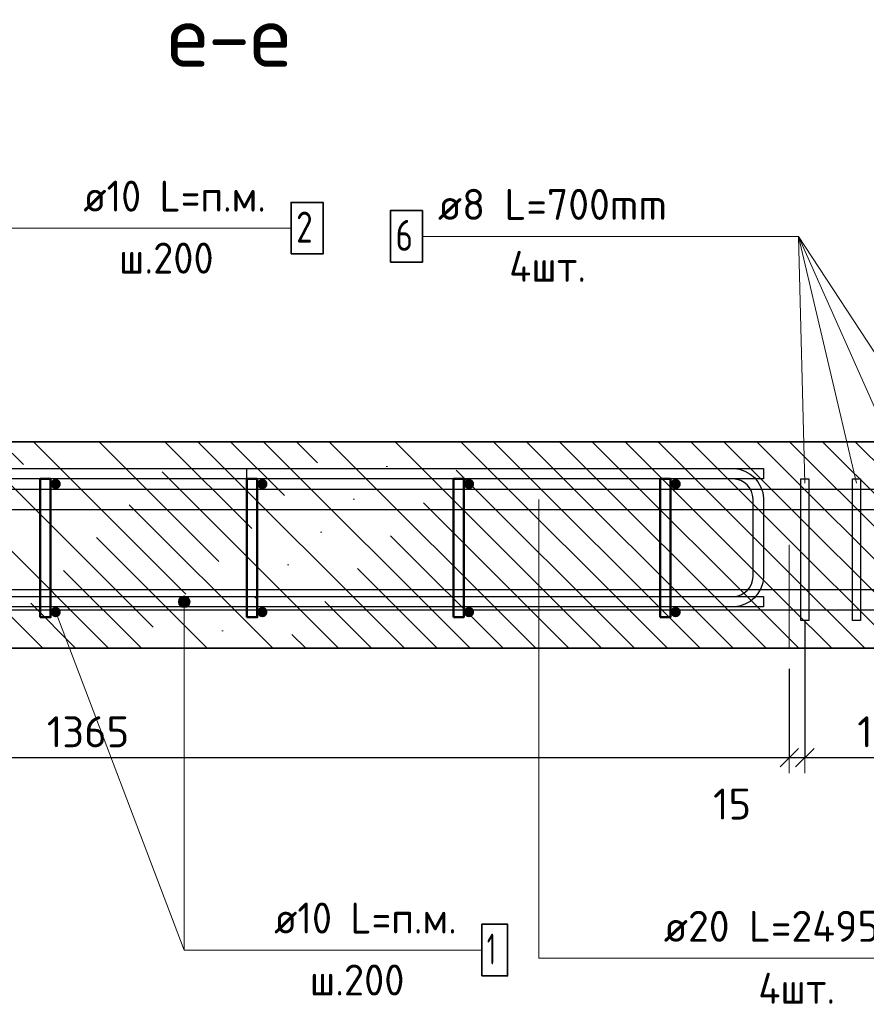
# Model space of a CAD drawing. Header units: metres. Extents: x -38 to 97, y -15 to 21.
# Tile 228 of 230: x 91.098 to 91.918, y -4.597 to -3.644. Entities that reach past the tile are written whole.
import ezdxf

# ---------------------------------------------------------------- set-up
doc = ezdxf.new("R2010")
doc.units = ezdxf.units.M
doc.header["$PDMODE"] = 65
doc.linetypes.add('______2', pattern=[0.0405, 0.03, -0.0105])
for name, color, linetype, lineweight in [('XR$4$Арм. стержнями верхней зоны', 180, 'Continuous', 35), ('XR$4$Арм. стержнями нижней зоны', 180, 'Continuous', 35), ('XR$4$Арм.стержн. Арматура края', 96, 'Continuous', 35), ('XR$4$Арм.стержн. Хомут', 240, 'Continuous', 35), ('XR$4$ВК__отв в полу 1-2 эт', 220, 'Continuous', 25), ('XR$4$Перекрытие (1)', 7, 'Continuous', 35), ('XR$4$Размерная линия (1)', 7, 'Continuous', 13), ('XR$6$Арм. стержнями верхней зоны', 180, 'Continuous', 35), ('XR$6$Арм. стержнями нижней зоны', 180, 'Continuous', 35), ('XR$6$Арм.стержн. Арматура края', 96, 'Continuous', 35), ('XR$6$Арм.стержн. Хомут', 240, 'Continuous', 35), ('XR$6$ВК__отв в полу 1-2 эт', 220, 'Continuous', 25), ('XR$6$Перекрытие (1)', 7, 'Continuous', 35), ('XR$6$Размерная линия (1)', 7, 'Continuous', 13)]:
    doc.layers.add(name, color=color, linetype=linetype, lineweight=lineweight)
doc.layers.add('XR$4$Арм.стержн.Доп. Арм верхн.зоны Х', color=7, linetype='Continuous', lineweight=35, true_color=0x8c8cff)
doc.layers.add('XR$6$Арм.стержн.Доп. Арм верхн.зоны Х', color=7, linetype='Continuous', lineweight=35, true_color=0x8c8cff)
doc.styles.add('ISOCPEUR', font='txt')
doc.dimstyles.new('DIMSTYLE_24', dxfattribs={"dimtxt": 0.03, "dimasz": 0.03, "dimexe": 0, "dimexo": 0, "dimgap": 0.015, "dimtad": 2, "dimdec": 0, "dimlfac": 1000, "dimrnd": 5, "dimzin": 12, "dimdsep": 46, "dimtxsty": 'ISOCPEUR', "dimblk1": 'ALL_ML_STRICH', "dimblk2": 'ALL_ML_STRICH', "dimsah": 1, "dimcen": 0, "dimclrd": 7, "dimclre": 256, "dimclrt": 7, "dimadec": 0, "dimazin": 0, "dimtfac": 1, "dimtdec": 0, "dimtix": 1, "dimtmove": 2, "dimatfit": 3, "dimfxl": 0, "dimtzin": 0, "dimlwd": 0, "dimlwe": -3, "dimarcsym": 0})
doc.dimstyles.new('DIMSTYLE_32', dxfattribs={"dimtxt": 0.03, "dimasz": 0.03, "dimexe": 0, "dimexo": 0, "dimgap": 0.015, "dimtad": 0, "dimdec": 0, "dimlfac": 1000, "dimrnd": 5, "dimzin": 12, "dimdsep": 46, "dimtxsty": 'ISOCPEUR', "dimblk1": 'ALL_ML_STRICH', "dimblk2": 'ALL_ML_STRICH', "dimsah": 1, "dimcen": 0, "dimclrd": 7, "dimclre": 256, "dimclrt": 7, "dimadec": 0, "dimazin": 0, "dimtfac": 1, "dimtdec": 0, "dimtix": 1, "dimtmove": 2, "dimatfit": 3, "dimfxl": 0, "dimtvp": 1.2, "dimtzin": 0, "dimlwd": 0, "dimlwe": -3, "dimarcsym": 0})
pattern_1 = [(135, (0, 0), (-0.031819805, -0.031819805), [0.4, -0.05, 0, -0.05]), (135, (-0.01591, -0.01591), (-0.031819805, -0.031819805), [0.8, -0.1, 0.1, -0.1])]

# ---------------------------------------------------------------- blocks, each defined once
blk = doc.blocks.new('ALL_ML_STRICH')
at = {"color": 0, "linetype": 'ByBlock', "lineweight": -2}
for p, q in [((0, -0.5), (0, 0.5)), ((-1, 0), (0.5, 0)), ((-0.3, -0.3), (0.3, 0.3))]:
    blk.add_line(p, q, dxfattribs=at)
blk = doc.blocks.new('*D448')
at = {"layer": 'DEFPOINTS', "color": 7, "linetype": 'Continuous', "lineweight": 13, "transparency": 33554687}
for p in [(90.47673, -4.2125), (91.84317, -4.2525), (90.47673, -4.35845)]:
    blk.add_point(p, dxfattribs=at)
at = {"layer": 'XR$4$Размерная линия (1)', "color": 9, "linetype": 'Continuous', "lineweight": -2, "true_color": 0xc7c7c7, "transparency": 33554687}
for p, q in [((90.47673, -4.2325), (90.47673, -4.35845)), ((91.84317, -4.2725), (91.84317, -4.35845))]:
    blk.add_line(p, q, dxfattribs=at)
at = {"layer": 'XR$4$Размерная линия (1)', "color": 7, "linetype": 'Continuous', "lineweight": -2, "transparency": 33554687}
blk.add_line((90.47673, -4.35845), (91.84317, -4.35845), dxfattribs=at)
at = {"layer": 'XR$4$Размерная линия (1)', "color": 7, "linetype": 'Continuous', "lineweight": 13, "transparency": 33554687, "xscale": 0.03, "yscale": 0.03, "zscale": 0.03, "rotation": 180}
blk.add_blockref('ALL_ML_STRICH', (90.47673, -4.35845), dxfattribs=at)
at = {"layer": 'XR$4$Размерная линия (1)', "color": 7, "linetype": 'Continuous', "lineweight": 13, "transparency": 33554687, "xscale": 0.03, "yscale": 0.03, "zscale": 0.03}
blk.add_blockref('ALL_ML_STRICH', (91.84317, -4.35845), dxfattribs=at)
at = {"layer": 'XR$4$Размерная линия (1)', "color": 7, "linetype": 'Continuous', "lineweight": 13, "transparency": 33554687, "insert": (91.16445, -4.33345), "char_height": 0.03, "width": 0.12, "attachment_point": 5, "style": 'ISOCPEUR'}
blk.add_mtext('\\A1;{1365}', dxfattribs=at)
blk = doc.blocks.new('*D449')
at = {"layer": 'DEFPOINTS', "color": 7, "linetype": 'Continuous', "lineweight": 13, "transparency": 33554687}
for p in [(91.85816, -4.2055), (91.84317, -4.2525), (91.84317, -4.35845)]:
    blk.add_point(p, dxfattribs=at)
at = {"layer": 'XR$4$Размерная линия (1)', "color": 9, "linetype": 'Continuous', "lineweight": -2, "true_color": 0xc7c7c7, "transparency": 33554687}
for p, q in [((91.85816, -4.2255), (91.85816, -4.35845)), ((91.84317, -4.2725), (91.84317, -4.35845))]:
    blk.add_line(p, q, dxfattribs=at)
at = {"layer": 'XR$4$Размерная линия (1)', "color": 7, "linetype": 'Continuous', "lineweight": -2, "transparency": 33554687}
blk.add_line((91.84317, -4.35845), (91.85816, -4.35845), dxfattribs=at)
at = {"layer": 'XR$4$Размерная линия (1)', "color": 7, "linetype": 'Continuous', "lineweight": 13, "transparency": 33554687, "xscale": 0.03, "yscale": 0.03, "zscale": 0.03}
blk.add_blockref('ALL_ML_STRICH', (91.85816, -4.35845), dxfattribs=at)
at = {"layer": 'XR$4$Размерная линия (1)', "color": 7, "linetype": 'Continuous', "lineweight": 13, "transparency": 33554687, "xscale": 0.03, "yscale": 0.03, "zscale": 0.03, "rotation": 180}
blk.add_blockref('ALL_ML_STRICH', (91.84317, -4.35845), dxfattribs=at)
at = {"layer": 'XR$4$Размерная линия (1)', "color": 7, "linetype": 'Continuous', "lineweight": 13, "transparency": 33554687, "insert": (91.78776, -4.40339), "char_height": 0.03, "width": 0.06, "attachment_point": 5, "style": 'ISOCPEUR'}
blk.add_mtext('\\A1;{15}', dxfattribs=at)
blk = doc.blocks.new('*D450')
at = {"layer": 'DEFPOINTS', "color": 7, "linetype": 'Continuous', "lineweight": 13, "transparency": 33554687}
for p in [(91.85816, -4.2055), (92.00816, -4.20938), (91.85816, -4.35845)]:
    blk.add_point(p, dxfattribs=at)
at = {"layer": 'XR$4$Размерная линия (1)', "color": 9, "linetype": 'Continuous', "lineweight": -2, "true_color": 0xc7c7c7, "transparency": 33554687}
for p, q in [((91.85816, -4.2255), (91.85816, -4.35845)), ((92.00816, -4.22938), (92.00816, -4.35845))]:
    blk.add_line(p, q, dxfattribs=at)
at = {"layer": 'XR$4$Размерная линия (1)', "color": 7, "linetype": 'Continuous', "lineweight": -2, "transparency": 33554687}
blk.add_line((91.85816, -4.35845), (92.00816, -4.35845), dxfattribs=at)
at = {"layer": 'XR$4$Размерная линия (1)', "color": 7, "linetype": 'Continuous', "lineweight": 13, "transparency": 33554687, "xscale": 0.03, "yscale": 0.03, "zscale": 0.03, "rotation": 180}
blk.add_blockref('ALL_ML_STRICH', (91.85816, -4.35845), dxfattribs=at)
at = {"layer": 'XR$4$Размерная линия (1)', "color": 7, "linetype": 'Continuous', "lineweight": 13, "transparency": 33554687, "xscale": 0.03, "yscale": 0.03, "zscale": 0.03}
blk.add_blockref('ALL_ML_STRICH', (92.00816, -4.35845), dxfattribs=at)
at = {"layer": 'XR$4$Размерная линия (1)', "color": 7, "linetype": 'Continuous', "lineweight": 13, "transparency": 33554687, "insert": (91.93766, -4.33345), "char_height": 0.03, "width": 0.09, "attachment_point": 5, "style": 'ISOCPEUR'}
blk.add_mtext('\\A1;{150}', dxfattribs=at)
blk = doc.blocks.new('*D851')
at = {"layer": 'DEFPOINTS', "color": 7, "linetype": 'Continuous', "lineweight": 13, "transparency": 33554687}
for p in [(90.47673, -4.2125), (91.84317, -4.2525), (90.47673, -4.35845)]:
    blk.add_point(p, dxfattribs=at)
at = {"layer": 'XR$6$Размерная линия (1)', "color": 9, "linetype": 'Continuous', "lineweight": -2, "true_color": 0xc7c7c7, "transparency": 33554687}
for p, q in [((90.47673, -4.2325), (90.47673, -4.35845)), ((91.84317, -4.2725), (91.84317, -4.35845))]:
    blk.add_line(p, q, dxfattribs=at)
at = {"layer": 'XR$6$Размерная линия (1)', "color": 7, "linetype": 'Continuous', "lineweight": -2, "transparency": 33554687}
blk.add_line((90.47673, -4.35845), (91.84317, -4.35845), dxfattribs=at)
at = {"layer": 'XR$6$Размерная линия (1)', "color": 7, "linetype": 'Continuous', "lineweight": 13, "transparency": 33554687, "xscale": 0.03, "yscale": 0.03, "zscale": 0.03, "rotation": 180}
blk.add_blockref('ALL_ML_STRICH', (90.47673, -4.35845), dxfattribs=at)
at = {"layer": 'XR$6$Размерная линия (1)', "color": 7, "linetype": 'Continuous', "lineweight": 13, "transparency": 33554687, "xscale": 0.03, "yscale": 0.03, "zscale": 0.03}
blk.add_blockref('ALL_ML_STRICH', (91.84317, -4.35845), dxfattribs=at)
at = {"layer": 'XR$6$Размерная линия (1)', "color": 7, "linetype": 'Continuous', "lineweight": 13, "transparency": 33554687, "insert": (91.16445, -4.33345), "char_height": 0.03, "width": 0.12, "attachment_point": 5, "style": 'ISOCPEUR'}
blk.add_mtext('\\A1;{1365}', dxfattribs=at)
blk = doc.blocks.new('*D852')
at = {"layer": 'DEFPOINTS', "color": 7, "linetype": 'Continuous', "lineweight": 13, "transparency": 33554687}
for p in [(91.85816, -4.2055), (91.84317, -4.2525), (91.84317, -4.35845)]:
    blk.add_point(p, dxfattribs=at)
at = {"layer": 'XR$6$Размерная линия (1)', "color": 9, "linetype": 'Continuous', "lineweight": -2, "true_color": 0xc7c7c7, "transparency": 33554687}
for p, q in [((91.85816, -4.2255), (91.85816, -4.35845)), ((91.84317, -4.2725), (91.84317, -4.35845))]:
    blk.add_line(p, q, dxfattribs=at)
at = {"layer": 'XR$6$Размерная линия (1)', "color": 7, "linetype": 'Continuous', "lineweight": -2, "transparency": 33554687}
blk.add_line((91.84317, -4.35845), (91.85816, -4.35845), dxfattribs=at)
at = {"layer": 'XR$6$Размерная линия (1)', "color": 7, "linetype": 'Continuous', "lineweight": 13, "transparency": 33554687, "xscale": 0.03, "yscale": 0.03, "zscale": 0.03}
blk.add_blockref('ALL_ML_STRICH', (91.85816, -4.35845), dxfattribs=at)
at = {"layer": 'XR$6$Размерная линия (1)', "color": 7, "linetype": 'Continuous', "lineweight": 13, "transparency": 33554687, "xscale": 0.03, "yscale": 0.03, "zscale": 0.03, "rotation": 180}
blk.add_blockref('ALL_ML_STRICH', (91.84317, -4.35845), dxfattribs=at)
at = {"layer": 'XR$6$Размерная линия (1)', "color": 7, "linetype": 'Continuous', "lineweight": 13, "transparency": 33554687, "insert": (91.78776, -4.40339), "char_height": 0.03, "width": 0.06, "attachment_point": 5, "style": 'ISOCPEUR'}
blk.add_mtext('\\A1;{15}', dxfattribs=at)
blk = doc.blocks.new('*D853')
at = {"layer": 'DEFPOINTS', "color": 7, "linetype": 'Continuous', "lineweight": 13, "transparency": 33554687}
for p in [(91.85816, -4.2055), (92.00816, -4.20938), (91.85816, -4.35845)]:
    blk.add_point(p, dxfattribs=at)
at = {"layer": 'XR$6$Размерная линия (1)', "color": 9, "linetype": 'Continuous', "lineweight": -2, "true_color": 0xc7c7c7, "transparency": 33554687}
for p, q in [((91.85816, -4.2255), (91.85816, -4.35845)), ((92.00816, -4.22938), (92.00816, -4.35845))]:
    blk.add_line(p, q, dxfattribs=at)
at = {"layer": 'XR$6$Размерная линия (1)', "color": 7, "linetype": 'Continuous', "lineweight": -2, "transparency": 33554687}
blk.add_line((91.85816, -4.35845), (92.00816, -4.35845), dxfattribs=at)
at = {"layer": 'XR$6$Размерная линия (1)', "color": 7, "linetype": 'Continuous', "lineweight": 13, "transparency": 33554687, "xscale": 0.03, "yscale": 0.03, "zscale": 0.03, "rotation": 180}
blk.add_blockref('ALL_ML_STRICH', (91.85816, -4.35845), dxfattribs=at)
at = {"layer": 'XR$6$Размерная линия (1)', "color": 7, "linetype": 'Continuous', "lineweight": 13, "transparency": 33554687, "xscale": 0.03, "yscale": 0.03, "zscale": 0.03}
blk.add_blockref('ALL_ML_STRICH', (92.00816, -4.35845), dxfattribs=at)
at = {"layer": 'XR$6$Размерная линия (1)', "color": 7, "linetype": 'Continuous', "lineweight": 13, "transparency": 33554687, "insert": (91.93766, -4.33345), "char_height": 0.03, "width": 0.09, "attachment_point": 5, "style": 'ISOCPEUR'}
blk.add_mtext('\\A1;{150}', dxfattribs=at)

msp = doc.modelspace()

# ---------------------------------------------------------------- hatches: boundary and pattern name
at = {"linetype": 'Continuous', "lineweight": 13, "transparency": 33554687}
h = msp.add_hatch(dxfattribs=at)
h.set_pattern_fill('__________540', scale=0.015, style=0, pattern_type=2)
h.set_pattern_definition(pattern_1)
h.paths.add_polyline_path([(91.84317, -4.0525), (90.42317, -4.0525), (90.42317, -4.2525), (91.84317, -4.2525)], flags=0)
h = msp.add_hatch(dxfattribs=at)
h.set_pattern_fill('__________540', scale=0.015, style=0, pattern_type=2)
h.set_pattern_definition(pattern_1)
h.paths.add_polyline_path([(91.84317, -4.0525), (90.42317, -4.0525), (90.42317, -4.2525), (91.84317, -4.2525)], flags=0)
h = msp.add_hatch(dxfattribs=at)
h.set_pattern_fill('__________540', scale=0.015, style=0, pattern_type=2)
h.set_pattern_definition(pattern_1)
h.paths.add_polyline_path([(92.02316, -4.0525), (91.84317, -4.0525), (91.84317, -4.2525), (92.02316, -4.2525)], flags=0)
h = msp.add_hatch(dxfattribs=at)
h.set_pattern_fill('__________540', scale=0.015, style=0, pattern_type=2)
h.set_pattern_definition(pattern_1)
h.paths.add_polyline_path([(92.02316, -4.0525), (91.84317, -4.0525), (91.84317, -4.2525), (92.02316, -4.2525)], flags=0)
at = {"layer": 'XR$4$Арм. стержнями верхней зоны', "linetype": 'Continuous', "lineweight": 50, "transparency": 33554687}
for points in [[(91.13817, -4.0935), (91.13778, -4.09158), (91.1367, -4.08996), (91.13508, -4.08888), (91.13317, -4.0885), (91.13125, -4.08888), (91.12963, -4.08996), (91.12855, -4.09158), (91.12817, -4.0935), (91.12855, -4.09541), (91.12963, -4.09703), (91.13125, -4.09812), (91.13317, -4.0985), (91.13508, -4.09812), (91.1367, -4.09703), (91.13778, -4.09541)], [(91.33817, -4.0935), (91.33778, -4.09158), (91.3367, -4.08996), (91.33508, -4.08888), (91.33317, -4.0885), (91.33125, -4.08888), (91.32963, -4.08996), (91.32855, -4.09158), (91.32817, -4.0935), (91.32855, -4.09541), (91.32963, -4.09703), (91.33125, -4.09812), (91.33317, -4.0985), (91.33508, -4.09812), (91.3367, -4.09703), (91.33778, -4.09541)], [(91.53817, -4.0935), (91.53778, -4.09158), (91.5367, -4.08996), (91.53508, -4.08888), (91.53317, -4.0885), (91.53125, -4.08888), (91.52963, -4.08996), (91.52855, -4.09158), (91.52817, -4.0935), (91.52855, -4.09541), (91.52963, -4.09703), (91.53125, -4.09812), (91.53317, -4.0985), (91.53508, -4.09812), (91.5367, -4.09703), (91.53778, -4.09541)], [(91.73817, -4.0935), (91.73778, -4.09158), (91.7367, -4.08996), (91.73508, -4.08888), (91.73317, -4.0885), (91.73125, -4.08888), (91.72963, -4.08996), (91.72855, -4.09158), (91.72817, -4.0935), (91.72855, -4.09541), (91.72963, -4.09703), (91.73125, -4.09812), (91.73317, -4.0985), (91.73508, -4.09812), (91.7367, -4.09703), (91.73778, -4.09541)]]:
    msp.add_hatch(color=4, dxfattribs=at).paths.add_polyline_path(points)
at = {"layer": 'XR$4$Арм. стержнями нижней зоны', "linetype": 'Continuous', "lineweight": 13, "transparency": 33554687}
for points in [[(91.25196, -4.2075), (91.26321, -4.2075), (91.26242, -4.20468)], [(91.25196, -4.2075), (91.26242, -4.20468), (91.25275, -4.20468)], [(91.25275, -4.20468), (91.26242, -4.20468), (91.2604, -4.20266)], [(91.25275, -4.20468), (91.2604, -4.20266), (91.25477, -4.20266)], [(91.25477, -4.20266), (91.2604, -4.20266), (91.25758, -4.20187)], [(91.25275, -4.21031), (91.26321, -4.2075), (91.25196, -4.2075)], [(91.25275, -4.21031), (91.26242, -4.21031), (91.26321, -4.2075)], [(91.25477, -4.21233), (91.26242, -4.21031), (91.25275, -4.21031)], [(91.25477, -4.21233), (91.2604, -4.21233), (91.26242, -4.21031)], [(91.2604, -4.21233), (91.25477, -4.21233), (91.25758, -4.21312)]]:
    msp.add_hatch(color=7, dxfattribs=at).paths.add_polyline_path(points)
at = {"layer": 'XR$4$Арм. стержнями нижней зоны', "linetype": 'Continuous', "lineweight": 50, "transparency": 33554687}
for points in [[(91.13817, -4.2175), (91.13778, -4.21558), (91.1367, -4.21396), (91.13508, -4.21288), (91.13317, -4.2125), (91.13125, -4.21288), (91.12963, -4.21396), (91.12855, -4.21558), (91.12817, -4.2175), (91.12855, -4.21941), (91.12963, -4.22103), (91.13125, -4.22212), (91.13317, -4.2225), (91.13508, -4.22212), (91.1367, -4.22103), (91.13778, -4.21941)], [(91.33817, -4.2175), (91.33778, -4.21558), (91.3367, -4.21396), (91.33508, -4.21288), (91.33317, -4.2125), (91.33125, -4.21288), (91.32963, -4.21396), (91.32855, -4.21558), (91.32817, -4.2175), (91.32855, -4.21941), (91.32963, -4.22103), (91.33125, -4.22212), (91.33317, -4.2225), (91.33508, -4.22212), (91.3367, -4.22103), (91.33778, -4.21941)], [(91.53817, -4.2175), (91.53778, -4.21558), (91.5367, -4.21396), (91.53508, -4.21288), (91.53317, -4.2125), (91.53125, -4.21288), (91.52963, -4.21396), (91.52855, -4.21558), (91.52817, -4.2175), (91.52855, -4.21941), (91.52963, -4.22103), (91.53125, -4.22212), (91.53317, -4.2225), (91.53508, -4.22212), (91.5367, -4.22103), (91.53778, -4.21941)], [(91.73817, -4.2175), (91.73778, -4.21558), (91.7367, -4.21396), (91.73508, -4.21288), (91.73317, -4.2125), (91.73125, -4.21288), (91.72963, -4.21396), (91.72855, -4.21558), (91.72817, -4.2175), (91.72855, -4.21941), (91.72963, -4.22103), (91.73125, -4.22212), (91.73317, -4.2225), (91.73508, -4.22212), (91.7367, -4.22103), (91.73778, -4.21941)]]:
    msp.add_hatch(color=4, dxfattribs=at).paths.add_polyline_path(points)
at = {"layer": 'XR$6$Арм. стержнями верхней зоны', "linetype": 'Continuous', "lineweight": 50, "transparency": 33554687}
for points in [[(91.13817, -4.0935), (91.13778, -4.09158), (91.1367, -4.08996), (91.13508, -4.08888), (91.13317, -4.0885), (91.13125, -4.08888), (91.12963, -4.08996), (91.12855, -4.09158), (91.12817, -4.0935), (91.12855, -4.09541), (91.12963, -4.09703), (91.13125, -4.09812), (91.13317, -4.0985), (91.13508, -4.09812), (91.1367, -4.09703), (91.13778, -4.09541)], [(91.33817, -4.0935), (91.33778, -4.09158), (91.3367, -4.08996), (91.33508, -4.08888), (91.33317, -4.0885), (91.33125, -4.08888), (91.32963, -4.08996), (91.32855, -4.09158), (91.32817, -4.0935), (91.32855, -4.09541), (91.32963, -4.09703), (91.33125, -4.09812), (91.33317, -4.0985), (91.33508, -4.09812), (91.3367, -4.09703), (91.33778, -4.09541)], [(91.53817, -4.0935), (91.53778, -4.09158), (91.5367, -4.08996), (91.53508, -4.08888), (91.53317, -4.0885), (91.53125, -4.08888), (91.52963, -4.08996), (91.52855, -4.09158), (91.52817, -4.0935), (91.52855, -4.09541), (91.52963, -4.09703), (91.53125, -4.09812), (91.53317, -4.0985), (91.53508, -4.09812), (91.5367, -4.09703), (91.53778, -4.09541)], [(91.73817, -4.0935), (91.73778, -4.09158), (91.7367, -4.08996), (91.73508, -4.08888), (91.73317, -4.0885), (91.73125, -4.08888), (91.72963, -4.08996), (91.72855, -4.09158), (91.72817, -4.0935), (91.72855, -4.09541), (91.72963, -4.09703), (91.73125, -4.09812), (91.73317, -4.0985), (91.73508, -4.09812), (91.7367, -4.09703), (91.73778, -4.09541)]]:
    msp.add_hatch(color=4, dxfattribs=at).paths.add_polyline_path(points)
at = {"layer": 'XR$6$Арм. стержнями нижней зоны', "linetype": 'Continuous', "lineweight": 13, "transparency": 33554687}
for points in [[(91.25196, -4.2075), (91.26321, -4.2075), (91.26242, -4.20468)], [(91.25196, -4.2075), (91.26242, -4.20468), (91.25275, -4.20468)], [(91.25275, -4.20468), (91.26242, -4.20468), (91.2604, -4.20266)], [(91.25275, -4.20468), (91.2604, -4.20266), (91.25477, -4.20266)], [(91.25477, -4.20266), (91.2604, -4.20266), (91.25758, -4.20187)], [(91.25275, -4.21031), (91.26321, -4.2075), (91.25196, -4.2075)], [(91.25275, -4.21031), (91.26242, -4.21031), (91.26321, -4.2075)], [(91.25477, -4.21233), (91.26242, -4.21031), (91.25275, -4.21031)], [(91.25477, -4.21233), (91.2604, -4.21233), (91.26242, -4.21031)], [(91.2604, -4.21233), (91.25477, -4.21233), (91.25758, -4.21312)]]:
    msp.add_hatch(color=7, dxfattribs=at).paths.add_polyline_path(points)
at = {"layer": 'XR$6$Арм. стержнями нижней зоны', "linetype": 'Continuous', "lineweight": 50, "transparency": 33554687}
for points in [[(91.13817, -4.2175), (91.13778, -4.21558), (91.1367, -4.21396), (91.13508, -4.21288), (91.13317, -4.2125), (91.13125, -4.21288), (91.12963, -4.21396), (91.12855, -4.21558), (91.12817, -4.2175), (91.12855, -4.21941), (91.12963, -4.22103), (91.13125, -4.22212), (91.13317, -4.2225), (91.13508, -4.22212), (91.1367, -4.22103), (91.13778, -4.21941)], [(91.33817, -4.2175), (91.33778, -4.21558), (91.3367, -4.21396), (91.33508, -4.21288), (91.33317, -4.2125), (91.33125, -4.21288), (91.32963, -4.21396), (91.32855, -4.21558), (91.32817, -4.2175), (91.32855, -4.21941), (91.32963, -4.22103), (91.33125, -4.22212), (91.33317, -4.2225), (91.33508, -4.22212), (91.3367, -4.22103), (91.33778, -4.21941)], [(91.53817, -4.2175), (91.53778, -4.21558), (91.5367, -4.21396), (91.53508, -4.21288), (91.53317, -4.2125), (91.53125, -4.21288), (91.52963, -4.21396), (91.52855, -4.21558), (91.52817, -4.2175), (91.52855, -4.21941), (91.52963, -4.22103), (91.53125, -4.22212), (91.53317, -4.2225), (91.53508, -4.22212), (91.5367, -4.22103), (91.53778, -4.21941)], [(91.73817, -4.2175), (91.73778, -4.21558), (91.7367, -4.21396), (91.73508, -4.21288), (91.73317, -4.2125), (91.73125, -4.21288), (91.72963, -4.21396), (91.72855, -4.21558), (91.72817, -4.2175), (91.72855, -4.21941), (91.72963, -4.22103), (91.73125, -4.22212), (91.73317, -4.2225), (91.73508, -4.22212), (91.7367, -4.22103), (91.73778, -4.21941)]]:
    msp.add_hatch(color=4, dxfattribs=at).paths.add_polyline_path(points)

# ---------------------------------------------------------------- linework, layer by layer
at = {"color": 7, "linetype": 'Continuous', "lineweight": 35, "transparency": 33554687}
for p, q in [((91.84317, -4.0525), (90.42317, -4.0525)), ((91.84317, -4.0525), (90.42317, -4.0525)), ((92.02316, -4.0525), (91.84317, -4.0525)), ((92.02316, -4.0525), (91.84317, -4.0525)), ((90.42317, -4.2525), (91.84317, -4.2525)), ((90.42317, -4.2525), (91.84317, -4.2525)), ((91.84317, -4.2525), (92.02316, -4.2525)), ((91.84317, -4.2525), (92.02316, -4.2525))]:
    msp.add_line(p, q, dxfattribs=at)
at = {"layer": 'XR$4$Арм. стержнями верхней зоны', "color": 7, "linetype": 'Continuous', "lineweight": 13, "transparency": 33554687}
msp.add_line((91.07292, -3.84569), (91.36092, -3.84569), dxfattribs=at)
at = {"layer": 'XR$4$Арм. стержнями верхней зоны', "color": 7, "linetype": 'Continuous', "lineweight": 35, "transparency": 33554687}
msp.add_lwpolyline([(91.36092, -3.87069), (91.39192, -3.87069), (91.39192, -3.82069), (91.36092, -3.82069), (91.36092, -3.87069)], dxfattribs=at)
at = {"layer": 'XR$4$Арм. стержнями верхней зоны', "color": 4, "linetype": 'Continuous', "lineweight": 25, "transparency": 33554687}
msp.add_lwpolyline([(90.44817, -4.0785), (91.81817, -4.0785), (91.81817, -4.0885), (90.44817, -4.0885), (90.44817, -4.0785)], dxfattribs=at)
msp.add_lwpolyline([(90.44817, -4.0785), (91.81817, -4.0785), (91.81817, -4.0885), (90.44817, -4.0885), (90.44817, -4.0785)], dxfattribs=at)
at = {"layer": 'XR$4$Арм. стержнями нижней зоны', "color": 7, "linetype": 'Continuous', "lineweight": 13, "transparency": 33554687}
for p, q in [((91.25758, -4.20187), (91.25758, -4.20187)), ((91.25196, -4.2075), (91.25196, -4.2075)), ((91.25758, -4.54479), (91.25758, -4.2075)), ((91.25758, -4.21312), (91.25758, -4.21312)), ((91.26321, -4.2075), (91.26321, -4.2075)), ((91.25758, -4.54479), (91.54558, -4.54479))]:
    msp.add_line(p, q, dxfattribs=at)
at = {"layer": 'XR$4$Арм. стержнями нижней зоны', "color": 4, "linetype": 'Continuous', "lineweight": 25, "transparency": 33554687}
msp.add_lwpolyline([(90.44817, -4.2025), (91.81817, -4.2025), (91.81817, -4.2125), (90.44817, -4.2125), (90.44817, -4.2025)], dxfattribs=at)
msp.add_lwpolyline([(90.44817, -4.2025), (91.81817, -4.2025), (91.81817, -4.2125), (90.44817, -4.2125), (90.44817, -4.2025)], dxfattribs=at)
at = {"layer": 'XR$4$Арм. стержнями нижней зоны', "color": 7, "linetype": 'Continuous', "lineweight": 35, "transparency": 33554687}
msp.add_lwpolyline([(91.54558, -4.56979), (91.57058, -4.56979), (91.57058, -4.51979), (91.54558, -4.51979), (91.54558, -4.56979)], dxfattribs=at)
at = {"layer": 'XR$4$Арм. стержнями нижней зоны', "color": 7, "linetype": 'Continuous', "lineweight": 13, "transparency": 33554687}
msp.add_circle((91.25758, -4.2075), 0.00563, dxfattribs=at)
at = {"layer": 'XR$4$Арм.стержн. Арматура края', "color": 4, "linetype": 'Continuous', "lineweight": 25, "transparency": 33554687}
msp.add_lwpolyline([(91.31817, -4.2025), (91.78891, -4.2025), (91.79254, -4.20199), (91.79621, -4.20078), (91.79957, -4.1989), (91.80229, -4.19662), (91.80457, -4.1939), (91.80645, -4.19054), (91.80766, -4.18687), (91.80817, -4.18324), (91.80817, -4.10775), (91.80766, -4.10412), (91.80645, -4.10045), (91.80457, -4.09709), (91.80229, -4.09437), (91.79957, -4.09209), (91.79621, -4.09021), (91.79254, -4.089), (91.78891, -4.0885), (91.31817, -4.0885), (91.31817, -4.0785), (91.7896, -4.0785), (91.79482, -4.07922), (91.80026, -4.08102), (91.80527, -4.08382), (91.80939, -4.08727), (91.81284, -4.0914), (91.81565, -4.09641), (91.81744, -4.10185), (91.81817, -4.10706), (91.81817, -4.18393), (91.81744, -4.18915), (91.81565, -4.19459), (91.81284, -4.1996), (91.80939, -4.20372), (91.80527, -4.20717), (91.80026, -4.20998), (91.79482, -4.21177), (91.7896, -4.2125), (91.31817, -4.2125), (91.31817, -4.2025)], dxfattribs=at)
msp.add_lwpolyline([(91.31817, -4.2025), (91.78891, -4.2025), (91.79254, -4.20199), (91.79621, -4.20078), (91.79957, -4.1989), (91.80229, -4.19662), (91.80457, -4.1939), (91.80645, -4.19054), (91.80766, -4.18687), (91.80817, -4.18324), (91.80817, -4.10775), (91.80766, -4.10412), (91.80645, -4.10045), (91.80457, -4.09709), (91.80229, -4.09437), (91.79957, -4.09209), (91.79621, -4.09021), (91.79254, -4.089), (91.78891, -4.0885), (91.31817, -4.0885), (91.31817, -4.0785), (91.7896, -4.0785), (91.79482, -4.07922), (91.80026, -4.08102), (91.80527, -4.08382), (91.80939, -4.08727), (91.81284, -4.0914), (91.81565, -4.09641), (91.81744, -4.10185), (91.81817, -4.10706), (91.81817, -4.18393), (91.81744, -4.18915), (91.81565, -4.19459), (91.81284, -4.1996), (91.80939, -4.20372), (91.80527, -4.20717), (91.80026, -4.20998), (91.79482, -4.21177), (91.7896, -4.2125), (91.31817, -4.2125), (91.31817, -4.2025)], dxfattribs=at)
at = {"layer": 'XR$4$Арм.стержн. Арматура края', "color": 4, "linetype": 'Continuous', "lineweight": 50, "transparency": 33554687}
for points in [[(91.11817, -4.2225), (91.11817, -4.0885), (91.12817, -4.0885), (91.12817, -4.2225), (91.11817, -4.2225)], [(91.31817, -4.2225), (91.31817, -4.0885), (91.32817, -4.0885), (91.32817, -4.2225), (91.31817, -4.2225)], [(91.51817, -4.2225), (91.51817, -4.0885), (91.52817, -4.0885), (91.52817, -4.2225), (91.51817, -4.2225)], [(91.71817, -4.2225), (91.71817, -4.0885), (91.72817, -4.0885), (91.72817, -4.2225), (91.71817, -4.2225)]]:
    msp.add_lwpolyline(points, dxfattribs=at)
at = {"layer": 'XR$4$Арм.стержн. Хомут', "color": 7, "linetype": 'Continuous', "lineweight": 13, "transparency": 33554687}
for p, q in [((91.48806, -3.85367), (91.85206, -3.85367)), ((91.85206, -3.85367), (92.00816, -4.0925)), ((91.85206, -3.85367), (91.95816, -4.0925)), ((91.85206, -3.85367), (91.90816, -4.0925)), ((91.85206, -3.85367), (91.85816, -4.0925))]:
    msp.add_line(p, q, dxfattribs=at)
at = {"layer": 'XR$4$Арм.стержн. Хомут', "color": 7, "linetype": 'Continuous', "lineweight": 35, "transparency": 33554687}
msp.add_lwpolyline([(91.45706, -3.87867), (91.48806, -3.87867), (91.48806, -3.82867), (91.45706, -3.82867), (91.45706, -3.87867)], dxfattribs=at)
at = {"layer": 'XR$4$Арм.стержн. Хомут', "color": 40, "linetype": 'Continuous', "lineweight": 25, "transparency": 33554687}
for points in [[(91.86216, -4.0885), (91.86216, -4.2255), (91.85416, -4.2255), (91.85416, -4.0885), (91.86216, -4.0885)], [(91.91216, -4.0885), (91.91216, -4.2255), (91.90416, -4.2255), (91.90416, -4.0885), (91.91216, -4.0885)]]:
    msp.add_lwpolyline(points, dxfattribs=at)
at = {"layer": 'XR$4$Арм.стержн.Доп. Арм верхн.зоны Х', "color": 7, "linetype": 'Continuous', "lineweight": 13, "transparency": 33554687}
for q in [(91.60064, -4.1085), (91.60064, -4.1085), (91.60064, -4.2055), (91.60064, -4.2055), (92.02464, -4.55281)]:
    msp.add_line((91.60064, -4.55281), q, dxfattribs=at)
at = {"layer": 'XR$4$Арм.стержн.Доп. Арм верхн.зоны Х', "color": 7, "linetype": 'Continuous', "lineweight": 25, "transparency": 33554687}
for points in [[(92.14316, -4.1185), (90.47316, -4.1185), (90.47316, -4.0985), (92.14316, -4.0985), (92.14316, -4.1185)], [(92.11766, -4.1185), (90.47316, -4.1185), (90.47316, -4.0985), (92.11766, -4.0985), (92.11766, -4.1185)], [(92.11766, -4.2155), (90.47316, -4.2155), (90.47316, -4.1955), (92.11766, -4.1955), (92.11766, -4.2155)], [(92.14316, -4.2155), (90.47316, -4.2155), (90.47316, -4.1955), (92.14316, -4.1955), (92.14316, -4.2155)]]:
    msp.add_lwpolyline(points, dxfattribs=at)
at = {"layer": 'XR$4$ВК__отв в полу 1-2 эт', "color": 7, "linetype": 'Continuous', "lineweight": 13, "transparency": 33554687}
msp.add_line((91.13317, -4.2175), (91.25758, -4.54479), dxfattribs=at)
at = {"layer": 'XR$4$Перекрытие (1)', "color": 7, "linetype": '______2', "lineweight": 18, "transparency": 33554687}
msp.add_line((91.84317, -4.2525), (91.84317, -4.0525), dxfattribs=at)
at = {"layer": 'XR$6$Арм. стержнями верхней зоны', "color": 7, "linetype": 'Continuous', "lineweight": 13, "transparency": 33554687}
msp.add_line((91.07292, -3.84569), (91.36092, -3.84569), dxfattribs=at)
at = {"layer": 'XR$6$Арм. стержнями верхней зоны', "color": 7, "linetype": 'Continuous', "lineweight": 35, "transparency": 33554687}
msp.add_lwpolyline([(91.36092, -3.87069), (91.39192, -3.87069), (91.39192, -3.82069), (91.36092, -3.82069), (91.36092, -3.87069)], dxfattribs=at)
at = {"layer": 'XR$6$Арм. стержнями верхней зоны', "color": 4, "linetype": 'Continuous', "lineweight": 25, "transparency": 33554687}
msp.add_lwpolyline([(90.44817, -4.0785), (91.81817, -4.0785), (91.81817, -4.0885), (90.44817, -4.0885), (90.44817, -4.0785)], dxfattribs=at)
msp.add_lwpolyline([(90.44817, -4.0785), (91.81817, -4.0785), (91.81817, -4.0885), (90.44817, -4.0885), (90.44817, -4.0785)], dxfattribs=at)
at = {"layer": 'XR$6$Арм. стержнями нижней зоны', "color": 7, "linetype": 'Continuous', "lineweight": 13, "transparency": 33554687}
for p, q in [((91.25758, -4.20187), (91.25758, -4.20187)), ((91.25196, -4.2075), (91.25196, -4.2075)), ((91.25758, -4.54479), (91.25758, -4.2075)), ((91.25758, -4.21312), (91.25758, -4.21312)), ((91.26321, -4.2075), (91.26321, -4.2075)), ((91.25758, -4.54479), (91.54558, -4.54479))]:
    msp.add_line(p, q, dxfattribs=at)
at = {"layer": 'XR$6$Арм. стержнями нижней зоны', "color": 4, "linetype": 'Continuous', "lineweight": 25, "transparency": 33554687}
msp.add_lwpolyline([(90.44817, -4.2025), (91.81817, -4.2025), (91.81817, -4.2125), (90.44817, -4.2125), (90.44817, -4.2025)], dxfattribs=at)
msp.add_lwpolyline([(90.44817, -4.2025), (91.81817, -4.2025), (91.81817, -4.2125), (90.44817, -4.2125), (90.44817, -4.2025)], dxfattribs=at)
at = {"layer": 'XR$6$Арм. стержнями нижней зоны', "color": 7, "linetype": 'Continuous', "lineweight": 35, "transparency": 33554687}
msp.add_lwpolyline([(91.54558, -4.56979), (91.57058, -4.56979), (91.57058, -4.51979), (91.54558, -4.51979), (91.54558, -4.56979)], dxfattribs=at)
at = {"layer": 'XR$6$Арм. стержнями нижней зоны', "color": 7, "linetype": 'Continuous', "lineweight": 13, "transparency": 33554687}
msp.add_circle((91.25758, -4.2075), 0.00563, dxfattribs=at)
at = {"layer": 'XR$6$Арм.стержн. Арматура края', "color": 4, "linetype": 'Continuous', "lineweight": 25, "transparency": 33554687}
msp.add_lwpolyline([(91.31817, -4.2025), (91.78891, -4.2025), (91.79254, -4.20199), (91.79621, -4.20078), (91.79957, -4.1989), (91.80229, -4.19662), (91.80457, -4.1939), (91.80645, -4.19054), (91.80766, -4.18687), (91.80817, -4.18324), (91.80817, -4.10775), (91.80766, -4.10412), (91.80645, -4.10045), (91.80457, -4.09709), (91.80229, -4.09437), (91.79957, -4.09209), (91.79621, -4.09021), (91.79254, -4.089), (91.78891, -4.0885), (91.31817, -4.0885), (91.31817, -4.0785), (91.7896, -4.0785), (91.79482, -4.07922), (91.80026, -4.08102), (91.80527, -4.08382), (91.80939, -4.08727), (91.81284, -4.0914), (91.81565, -4.09641), (91.81744, -4.10185), (91.81817, -4.10706), (91.81817, -4.18393), (91.81744, -4.18915), (91.81565, -4.19459), (91.81284, -4.1996), (91.80939, -4.20372), (91.80527, -4.20717), (91.80026, -4.20998), (91.79482, -4.21177), (91.7896, -4.2125), (91.31817, -4.2125), (91.31817, -4.2025)], dxfattribs=at)
msp.add_lwpolyline([(91.31817, -4.2025), (91.78891, -4.2025), (91.79254, -4.20199), (91.79621, -4.20078), (91.79957, -4.1989), (91.80229, -4.19662), (91.80457, -4.1939), (91.80645, -4.19054), (91.80766, -4.18687), (91.80817, -4.18324), (91.80817, -4.10775), (91.80766, -4.10412), (91.80645, -4.10045), (91.80457, -4.09709), (91.80229, -4.09437), (91.79957, -4.09209), (91.79621, -4.09021), (91.79254, -4.089), (91.78891, -4.0885), (91.31817, -4.0885), (91.31817, -4.0785), (91.7896, -4.0785), (91.79482, -4.07922), (91.80026, -4.08102), (91.80527, -4.08382), (91.80939, -4.08727), (91.81284, -4.0914), (91.81565, -4.09641), (91.81744, -4.10185), (91.81817, -4.10706), (91.81817, -4.18393), (91.81744, -4.18915), (91.81565, -4.19459), (91.81284, -4.1996), (91.80939, -4.20372), (91.80527, -4.20717), (91.80026, -4.20998), (91.79482, -4.21177), (91.7896, -4.2125), (91.31817, -4.2125), (91.31817, -4.2025)], dxfattribs=at)
at = {"layer": 'XR$6$Арм.стержн. Арматура края', "color": 4, "linetype": 'Continuous', "lineweight": 50, "transparency": 33554687}
for points in [[(91.11817, -4.2225), (91.11817, -4.0885), (91.12817, -4.0885), (91.12817, -4.2225), (91.11817, -4.2225)], [(91.31817, -4.2225), (91.31817, -4.0885), (91.32817, -4.0885), (91.32817, -4.2225), (91.31817, -4.2225)], [(91.51817, -4.2225), (91.51817, -4.0885), (91.52817, -4.0885), (91.52817, -4.2225), (91.51817, -4.2225)], [(91.71817, -4.2225), (91.71817, -4.0885), (91.72817, -4.0885), (91.72817, -4.2225), (91.71817, -4.2225)]]:
    msp.add_lwpolyline(points, dxfattribs=at)
at = {"layer": 'XR$6$Арм.стержн. Хомут', "color": 40, "linetype": 'Continuous', "lineweight": 25, "transparency": 33554687}
for points in [[(91.86216, -4.0885), (91.86216, -4.2255), (91.85416, -4.2255), (91.85416, -4.0885), (91.86216, -4.0885)], [(91.91216, -4.0885), (91.91216, -4.2255), (91.90416, -4.2255), (91.90416, -4.0885), (91.91216, -4.0885)]]:
    msp.add_lwpolyline(points, dxfattribs=at)
at = {"layer": 'XR$6$Арм.стержн.Доп. Арм верхн.зоны Х', "color": 7, "linetype": 'Continuous', "lineweight": 25, "transparency": 33554687}
for points in [[(92.11766, -4.1185), (90.47316, -4.1185), (90.47316, -4.0985), (92.11766, -4.0985), (92.11766, -4.1185)], [(92.14316, -4.1185), (90.47316, -4.1185), (90.47316, -4.0985), (92.14316, -4.0985), (92.14316, -4.1185)], [(92.11766, -4.2155), (90.47316, -4.2155), (90.47316, -4.1955), (92.11766, -4.1955), (92.11766, -4.2155)], [(92.14316, -4.2155), (90.47316, -4.2155), (90.47316, -4.1955), (92.14316, -4.1955), (92.14316, -4.2155)]]:
    msp.add_lwpolyline(points, dxfattribs=at)
at = {"layer": 'XR$6$ВК__отв в полу 1-2 эт', "color": 7, "linetype": 'Continuous', "lineweight": 13, "transparency": 33554687}
msp.add_line((91.13317, -4.2175), (91.25758, -4.54479), dxfattribs=at)
at = {"layer": 'XR$6$Перекрытие (1)', "color": 7, "linetype": '______2', "lineweight": 18, "transparency": 33554687}
msp.add_line((91.84317, -4.2525), (91.84317, -4.0525), dxfattribs=at)

# ---------------------------------------------------------------- texts
at = {"color": 7, "linetype": 'Continuous', "lineweight": 13, "transparency": 33554687, "insert": (91.30098, -3.6594), "char_height": 0.06, "width": 0.1533913, "attachment_point": 5, "style": 'ISOCPEUR'}
msp.add_mtext('\\A1;{\\fISOCPEUR|i0|b0;\\H0.060000;\\W1.000000;\\C7;е-е}\\P', dxfattribs=at)
msp.add_mtext('\\A1;{\\fISOCPEUR|i0|b0;\\H0.060000;\\W1.000000;\\C7;е-е}\\P', dxfattribs=at)
at = {"layer": 'XR$4$Арм. стержнями верхней зоны', "color": 7, "linetype": 'Continuous', "lineweight": 25, "transparency": 33554687, "char_height": 0.03, "attachment_point": 7, "style": 'ISOCPEUR'}
for s, insert, width in [('\\W0.94;ø10 L=п.м.', (91.15992, -3.82969), 0.199983), ('\\W0.78;2', (91.36592, -3.85969), 0.0326407), ('\\W0.95;ш.200 ', (91.19442, -3.88969), 0.1311997)]:
    msp.add_mtext(s, dxfattribs=dict(at, insert=insert, width=width))
at = {"layer": 'XR$4$Арм. стержнями нижней зоны', "color": 7, "linetype": 'Continuous', "lineweight": 25, "transparency": 33554687, "char_height": 0.03, "attachment_point": 7, "style": 'ISOCPEUR'}
for s, insert, width in [('\\W0.94;ø10 L=п.м.', (91.34458, -4.52879), 0.1999832), ('\\W0.56;1', (91.55058, -4.55879), 0.0233334), ('\\W0.95;ш.200 ', (91.37908, -4.58879), 0.1311995)]:
    msp.add_mtext(s, dxfattribs=dict(at, insert=insert, width=width))
at = {"layer": 'XR$4$Арм.стержн. Хомут', "color": 7, "linetype": 'Continuous', "lineweight": 25, "transparency": 33554687, "char_height": 0.03, "attachment_point": 7, "style": 'ISOCPEUR'}
for s, insert, width in [('\\W0.98;ø8 L=700mm ', (91.50306, -3.83767), 0.2575265), ('\\W0.78;6', (91.46206, -3.86767), 0.0326407), ('\\W0.95;4шт. ', (91.57206, -3.89767), 0.1191577)]:
    msp.add_mtext(s, dxfattribs=dict(at, insert=insert, width=width))
at = {"layer": 'XR$4$Арм.стержн.Доп. Арм верхн.зоны Х', "color": 7, "linetype": 'Continuous', "lineweight": 25, "transparency": 33554687, "char_height": 0.03, "attachment_point": 7, "style": 'ISOCPEUR'}
for s, insert, width in [('\\W0.98;ø20 L=2495mm ', (91.72164, -4.53681), 0.3025535), ('\\W0.95;4шт. ', (91.81314, -4.59681), 0.1191576)]:
    msp.add_mtext(s, dxfattribs=dict(at, insert=insert, width=width))
at = {"layer": 'XR$6$Арм. стержнями верхней зоны', "color": 7, "linetype": 'Continuous', "lineweight": 25, "transparency": 33554687, "char_height": 0.03, "attachment_point": 7, "style": 'ISOCPEUR'}
for s, insert, width in [('\\W0.94;ø10 L=п.м.', (91.15992, -3.82969), 0.199983), ('\\W0.78;2', (91.36592, -3.85969), 0.0326407), ('\\W0.95;ш.200 ', (91.19442, -3.88969), 0.1311997)]:
    msp.add_mtext(s, dxfattribs=dict(at, insert=insert, width=width))
at = {"layer": 'XR$6$Арм. стержнями нижней зоны', "color": 7, "linetype": 'Continuous', "lineweight": 25, "transparency": 33554687, "char_height": 0.03, "attachment_point": 7, "style": 'ISOCPEUR'}
for s, insert, width in [('\\W0.94;ø10 L=п.м.', (91.34458, -4.52879), 0.1999832), ('\\W0.56;1', (91.55058, -4.55879), 0.0233334), ('\\W0.95;ш.200 ', (91.37908, -4.58879), 0.1311995)]:
    msp.add_mtext(s, dxfattribs=dict(at, insert=insert, width=width))

# ---------------------------------------------------------------- dimensions: what is measured, and where the dimension line sits
at = {"layer": 'XR$4$Размерная линия (1)', "color": 7, "linetype": 'Continuous', "lineweight": 13, "transparency": 33554687}
for base, p1, p2, dimstyle, picture, middle in [((91.84317, -4.35845), (90.47673, -4.2325), (91.84317, -4.2725), 'DIMSTYLE_24', '*D448', (91.16445, -4.33345)), ((91.85816, -4.35845), (91.84317, -4.2725), (91.85816, -4.2255), 'DIMSTYLE_32', '*D449', (91.78776, -4.40339)), ((92.00816, -4.35845), (91.85816, -4.2255), (92.00816, -4.22938), 'DIMSTYLE_24', '*D450', (91.93766, -4.33345))]:
    dim = msp.add_linear_dim(base=base, p1=p1, p2=p2, dimstyle=dimstyle, override={"dimpost": '<>', "dimclrd": 7, "dimclre": 9, "dimclrt": 7, "dimlwd": 0, "dimlwe": 65533}, dxfattribs=at)
    dim.commit()
    dim.dimension.update_dxf_attribs({"geometry": picture, "text_midpoint": middle, "dimtype": 160})
at = {"layer": 'XR$6$Размерная линия (1)', "color": 7, "linetype": 'Continuous', "lineweight": 13, "transparency": 33554687}
for base, p1, p2, dimstyle, picture, middle in [((91.84317, -4.35845), (90.47673, -4.2325), (91.84317, -4.2725), 'DIMSTYLE_24', '*D851', (91.16445, -4.33345)), ((91.85816, -4.35845), (91.84317, -4.2725), (91.85816, -4.2255), 'DIMSTYLE_32', '*D852', (91.78776, -4.40339)), ((92.00816, -4.35845), (91.85816, -4.2255), (92.00816, -4.22938), 'DIMSTYLE_24', '*D853', (91.93766, -4.33345))]:
    dim = msp.add_linear_dim(base=base, p1=p1, p2=p2, dimstyle=dimstyle, override={"dimpost": '<>', "dimclrd": 7, "dimclre": 9, "dimclrt": 7, "dimlwd": 0, "dimlwe": 65533}, dxfattribs=at)
    dim.commit()
    dim.dimension.update_dxf_attribs({"geometry": picture, "text_midpoint": middle, "dimtype": 160})

doc.saveas('drawing.dxf')
